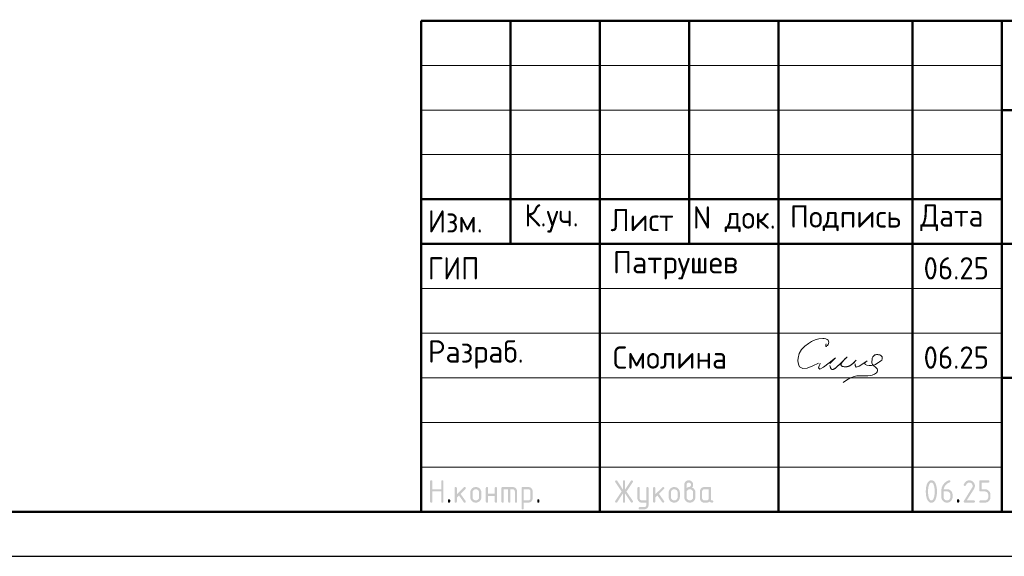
# Model space of a CAD drawing. Header units: millimetres. Extents: x 0 to 67289, y 0 to 35640.
# Tile 5 of 11: x 22204 to 35435, y 0 to 7215. Entities that reach past the tile are written whole.
import ezdxf

# ---------------------------------------------------------------- set-up
doc = ezdxf.new("R2010")
doc.units = ezdxf.units.MM
doc.layers.add('Standard', color=7, linetype='Continuous', lineweight=25)
doc.styles.add('ISOCPEUR', font='txt')

msp = doc.modelspace()

# ---------------------------------------------------------------- hatches: boundary and pattern name
at = {"layer": 'Standard', "linetype": 'Continuous', "lineweight": 25, "transparency": 33554687}
for points in [[(27719, 737), (27719, 1007), (27719, 1008), (27719, 1010), (27719, 1012), (27720, 1013), (27720, 1015), (27721, 1016), (27722, 1017), (27723, 1018), (27724, 1019), (27725, 1019), (27726, 1020), (27727, 1021), (27729, 1021), (27730, 1021), (27732, 1022), (27734, 1022), (27736, 1022), (27737, 1021), (27739, 1021), (27741, 1021), (27742, 1020), (27743, 1019), (27744, 1019), (27745, 1018), (27746, 1017), (27747, 1016), (27748, 1015), (27748, 1013), (27748, 1012), (27749, 1010), (27749, 1008), (27749, 1007), (27749, 902), (27869, 902), (27869, 1007), (27869, 1008), (27869, 1010), (27869, 1012), (27870, 1013), (27870, 1015), (27871, 1016), (27871, 1017), (27872, 1018), (27873, 1019), (27874, 1019), (27876, 1020), (27877, 1021), (27878, 1021), (27880, 1021), (27882, 1022), (27884, 1022), (27886, 1022), (27887, 1021), (27889, 1021), (27890, 1021), (27892, 1020), (27893, 1019), (27894, 1019), (27895, 1018), (27896, 1017), (27897, 1016), (27897, 1015), (27898, 1013), (27898, 1012), (27898, 1010), (27899, 1008), (27899, 1007), (27899, 737), (27899, 735), (27898, 733), (27898, 731), (27898, 730), (27897, 729), (27897, 727), (27896, 726), (27895, 725), (27894, 724), (27893, 724), (27892, 723), (27890, 722), (27889, 722), (27887, 722), (27886, 722), (27884, 722), (27882, 722), (27880, 722), (27878, 722), (27877, 722), (27876, 723), (27874, 724), (27873, 724), (27872, 725), (27871, 726), (27871, 727), (27870, 729), (27870, 730), (27869, 731), (27869, 733), (27869, 735), (27869, 737), (27869, 872), (27749, 872), (27749, 737), (27749, 735), (27749, 733), (27748, 731), (27748, 730), (27748, 729), (27747, 727), (27746, 726), (27745, 725), (27744, 724), (27743, 724), (27742, 723), (27741, 722), (27739, 722), (27737, 722), (27736, 722), (27734, 722), (27732, 722), (27730, 722), (27729, 722), (27727, 722), (27726, 723), (27725, 724), (27724, 724), (27723, 725), (27722, 726), (27721, 727), (27720, 729), (27720, 730), (27719, 731), (27719, 733), (27719, 735)], [(28079, 833), (28173, 927), (28174, 928), (28175, 929), (28177, 930), (28178, 930), (28179, 931), (28181, 931), (28182, 931), (28184, 931), (28186, 931), (28187, 931), (28189, 931), (28190, 930), (28192, 930), (28193, 929), (28194, 929), (28195, 928), (28196, 927), (28197, 926), (28197, 924), (28198, 923), (28198, 922), (28198, 920), (28199, 918), (28199, 916), (28199, 915), (28198, 914), (28198, 912), (28198, 911), (28197, 910), (28196, 908), (28195, 907), (28194, 906), (28128, 840), (28196, 745), (28197, 743), (28198, 741), (28199, 739), (28199, 736), (28199, 734), (28198, 733), (28198, 731), (28198, 730), (28197, 728), (28197, 727), (28196, 726), (28195, 725), (28194, 724), (28193, 724), (28192, 723), (28190, 722), (28189, 722), (28187, 722), (28186, 722), (28184, 722), (28182, 722), (28180, 722), (28178, 722), (28177, 723), (28175, 724), (28174, 725), (28172, 726), (28171, 728), (28107, 819), (28079, 791), (28079, 737), (28079, 735), (28078, 733), (28078, 731), (28078, 730), (28077, 729), (28077, 727), (28076, 726), (28075, 725), (28074, 724), (28073, 724), (28072, 723), (28070, 722), (28069, 722), (28067, 722), (28066, 722), (28064, 722), (28062, 722), (28060, 722), (28059, 722), (28057, 722), (28056, 723), (28055, 724), (28053, 724), (28052, 725), (28051, 726), (28051, 727), (28050, 729), (28050, 730), (28049, 731), (28049, 733), (28049, 735), (28049, 737), (28049, 916), (28049, 918), (28049, 920), (28049, 922), (28050, 923), (28050, 924), (28051, 926), (28051, 927), (28052, 928), (28053, 929), (28055, 929), (28056, 930), (28057, 930), (28059, 931), (28060, 931), (28062, 931), (28064, 931), (28066, 931), (28067, 931), (28069, 931), (28070, 930), (28072, 930), (28073, 929), (28074, 929), (28075, 928), (28076, 927), (28077, 926), (28077, 924), (28078, 923), (28078, 922), (28078, 920), (28079, 918), (28079, 916)], [(28498, 811), (28498, 737), (28498, 735), (28498, 733), (28498, 731), (28497, 730), (28497, 729), (28496, 727), (28496, 726), (28495, 725), (28494, 724), (28493, 724), (28491, 723), (28490, 722), (28489, 722), (28487, 722), (28485, 722), (28483, 722), (28481, 722), (28480, 722), (28478, 722), (28477, 722), (28475, 723), (28474, 724), (28473, 724), (28472, 725), (28471, 726), (28470, 727), (28470, 729), (28469, 730), (28469, 731), (28469, 733), (28468, 735), (28468, 737), (28468, 916), (28468, 918), (28469, 920), (28469, 922), (28469, 923), (28470, 924), (28470, 926), (28471, 927), (28472, 928), (28473, 929), (28474, 929), (28475, 930), (28477, 930), (28478, 931), (28480, 931), (28481, 931), (28483, 931), (28485, 931), (28487, 931), (28489, 931), (28490, 930), (28491, 930), (28493, 929), (28494, 929), (28495, 928), (28496, 927), (28496, 926), (28497, 924), (28497, 923), (28498, 922), (28498, 920), (28498, 918), (28498, 916), (28498, 841), (28588, 841), (28588, 916), (28588, 918), (28588, 920), (28588, 922), (28589, 923), (28589, 924), (28590, 926), (28591, 927), (28592, 928), (28593, 929), (28594, 929), (28595, 930), (28596, 930), (28598, 931), (28600, 931), (28601, 931), (28603, 931), (28605, 931), (28607, 931), (28608, 931), (28610, 930), (28611, 930), (28612, 929), (28613, 929), (28614, 928), (28615, 927), (28616, 926), (28617, 924), (28617, 923), (28618, 922), (28618, 920), (28618, 918), (28618, 916), (28618, 737), (28618, 735), (28618, 733), (28618, 731), (28617, 730), (28617, 729), (28616, 727), (28615, 726), (28614, 725), (28613, 724), (28612, 724), (28611, 723), (28610, 722), (28608, 722), (28607, 722), (28605, 722), (28603, 722), (28601, 722), (28600, 722), (28598, 722), (28596, 722), (28595, 723), (28594, 724), (28593, 724), (28592, 725), (28591, 726), (28590, 727), (28589, 729), (28589, 730), (28588, 731), (28588, 733), (28588, 735), (28588, 737), (28588, 811)], [(28693, 931), (28828, 931), (28831, 931), (28834, 931), (28837, 931), (28840, 930), (28843, 930), (28846, 929), (28849, 928), (28851, 927), (28854, 926), (28856, 925), (28859, 923), (28861, 922), (28864, 920), (28866, 918), (28868, 916), (28871, 914), (28873, 912), (28875, 909), (28877, 907), (28878, 905), (28880, 902), (28881, 900), (28883, 897), (28884, 895), (28885, 892), (28886, 889), (28886, 886), (28887, 883), (28887, 881), (28888, 878), (28888, 875), (28888, 871), (28888, 737), (28888, 735), (28888, 733), (28888, 731), (28887, 730), (28887, 729), (28886, 727), (28885, 726), (28884, 725), (28883, 724), (28882, 724), (28881, 723), (28880, 722), (28878, 722), (28877, 722), (28875, 722), (28873, 722), (28871, 722), (28869, 722), (28868, 722), (28866, 722), (28865, 723), (28864, 724), (28863, 724), (28862, 725), (28861, 726), (28860, 727), (28859, 729), (28859, 730), (28858, 731), (28858, 733), (28858, 735), (28858, 737), (28858, 871), (28858, 875), (28857, 877), (28857, 880), (28856, 883), (28855, 886), (28853, 888), (28851, 891), (28849, 893), (28847, 895), (28845, 896), (28842, 898), (28840, 899), (28837, 900), (28834, 901), (28831, 901), (28828, 901), (28798, 901), (28798, 737), (28798, 735), (28798, 733), (28798, 731), (28797, 730), (28797, 729), (28796, 727), (28795, 726), (28794, 725), (28793, 724), (28792, 724), (28791, 723), (28790, 722), (28788, 722), (28787, 722), (28785, 722), (28783, 722), (28781, 722), (28780, 722), (28778, 722), (28777, 722), (28775, 723), (28774, 724), (28773, 724), (28772, 725), (28771, 726), (28770, 727), (28769, 729), (28769, 730), (28769, 731), (28768, 733), (28768, 735), (28768, 737), (28768, 901), (28708, 901), (28708, 737), (28708, 735), (28708, 733), (28708, 731), (28707, 730), (28707, 729), (28706, 727), (28705, 726), (28704, 725), (28704, 724), (28702, 724), (28701, 723), (28700, 722), (28698, 722), (28697, 722), (28695, 722), (28693, 722), (28691, 722), (28690, 722), (28688, 722), (28687, 722), (28685, 723), (28684, 724), (28683, 724), (28682, 725), (28681, 726), (28680, 727), (28680, 729), (28679, 730), (28679, 731), (28678, 733), (28678, 735), (28678, 737), (28678, 916), (28678, 918), (28678, 920), (28679, 922), (28679, 923), (28680, 924), (28680, 926), (28681, 927), (28682, 928), (28683, 929), (28684, 929), (28685, 930), (28687, 930), (28688, 931), (28690, 931), (28691, 931)], [(30310, 844), (30233, 728), (30232, 726), (30230, 725), (30229, 724), (30227, 723), (30226, 722), (30224, 722), (30222, 722), (30220, 722), (30218, 722), (30217, 722), (30215, 722), (30214, 723), (30212, 723), (30211, 724), (30210, 724), (30209, 725), (30208, 726), (30207, 728), (30207, 729), (30206, 730), (30206, 732), (30206, 734), (30205, 735), (30205, 737), (30205, 739), (30206, 741), (30207, 743), (30208, 745), (30292, 871), (30208, 998), (30207, 1000), (30206, 1002), (30205, 1004), (30205, 1006), (30205, 1008), (30206, 1010), (30206, 1011), (30206, 1013), (30207, 1014), (30207, 1015), (30208, 1017), (30209, 1018), (30210, 1019), (30211, 1019), (30212, 1020), (30214, 1021), (30215, 1021), (30217, 1021), (30218, 1022), (30220, 1022), (30222, 1022), (30224, 1021), (30226, 1021), (30227, 1020), (30229, 1019), (30230, 1018), (30232, 1016), (30233, 1015), (30310, 899), (30310, 1007), (30310, 1008), (30310, 1010), (30311, 1012), (30311, 1013), (30312, 1015), (30312, 1016), (30313, 1017), (30314, 1018), (30315, 1019), (30316, 1019), (30317, 1020), (30319, 1021), (30320, 1021), (30322, 1021), (30323, 1022), (30325, 1022), (30327, 1022), (30329, 1021), (30330, 1021), (30332, 1021), (30333, 1020), (30334, 1019), (30336, 1019), (30337, 1018), (30337, 1017), (30338, 1016), (30339, 1015), (30339, 1013), (30340, 1012), (30340, 1010), (30340, 1008), (30340, 1007), (30340, 899), (30418, 1015), (30419, 1016), (30420, 1018), (30422, 1019), (30423, 1020), (30425, 1021), (30427, 1021), (30428, 1022), (30430, 1022), (30432, 1022), (30433, 1021), (30435, 1021), (30436, 1020), (30437, 1020), (30439, 1019), (30440, 1018), (30441, 1017), (30442, 1016), (30443, 1015), (30444, 1013), (30444, 1012), (30445, 1011), (30445, 1009), (30445, 1008), (30445, 1006), (30445, 1004), (30445, 1002), (30444, 1000), (30443, 998), (30358, 871), (30443, 745), (30444, 743), (30445, 741), (30445, 739), (30445, 737), (30445, 735), (30445, 734), (30445, 732), (30444, 731), (30444, 730), (30443, 728), (30442, 727), (30441, 726), (30440, 725), (30439, 724), (30438, 723), (30436, 723), (30435, 722), (30434, 722), (30432, 722), (30431, 722), (30429, 722), (30427, 722), (30425, 722), (30423, 723), (30422, 724), (30420, 725), (30419, 726), (30418, 728), (30340, 844), (30340, 737), (30340, 735), (30340, 733), (30340, 731), (30339, 730), (30339, 729), (30338, 727), (30337, 726), (30337, 725), (30336, 724), (30334, 724), (30333, 723), (30332, 722), (30330, 722), (30329, 722), (30327, 722), (30325, 722), (30323, 722), (30322, 722), (30320, 722), (30319, 722), (30317, 723), (30316, 724), (30315, 724), (30314, 725), (30313, 726), (30312, 727), (30312, 729), (30311, 730), (30311, 731), (30310, 733), (30310, 735), (30310, 737)], [(30625, 691), (30625, 722), (30565, 722), (30562, 722), (30559, 722), (30556, 722), (30553, 723), (30550, 723), (30547, 724), (30545, 725), (30542, 726), (30539, 727), (30537, 728), (30534, 730), (30532, 731), (30529, 733), (30527, 735), (30525, 737), (30523, 739), (30521, 741), (30519, 744), (30517, 746), (30515, 748), (30513, 751), (30512, 753), (30511, 756), (30510, 758), (30509, 761), (30508, 764), (30507, 767), (30506, 769), (30506, 772), (30506, 775), (30505, 778), (30505, 781), (30505, 916), (30505, 918), (30506, 920), (30506, 922), (30506, 923), (30507, 924), (30507, 926), (30508, 927), (30509, 928), (30510, 929), (30511, 929), (30512, 930), (30514, 930), (30515, 931), (30517, 931), (30518, 931), (30520, 931), (30522, 931), (30524, 931), (30526, 931), (30527, 930), (30528, 930), (30530, 929), (30531, 929), (30532, 928), (30533, 927), (30533, 926), (30534, 924), (30534, 923), (30535, 922), (30535, 920), (30535, 918), (30535, 916), (30535, 782), (30535, 779), (30536, 776), (30536, 773), (30538, 770), (30539, 768), (30540, 765), (30542, 763), (30544, 760), (30546, 758), (30549, 757), (30551, 755), (30554, 754), (30557, 753), (30559, 752), (30562, 752), (30565, 752), (30625, 752), (30625, 916), (30625, 918), (30625, 920), (30625, 922), (30626, 923), (30626, 924), (30627, 926), (30628, 927), (30629, 928), (30630, 929), (30631, 929), (30632, 930), (30633, 930), (30635, 931), (30636, 931), (30638, 931), (30640, 931), (30642, 931), (30644, 931), (30645, 931), (30647, 930), (30648, 930), (30649, 929), (30650, 929), (30651, 928), (30652, 927), (30653, 926), (30654, 924), (30654, 923), (30655, 922), (30655, 920), (30655, 918), (30655, 916), (30655, 692), (30655, 688), (30655, 685), (30655, 682), (30654, 680), (30653, 677), (30653, 674), (30652, 671), (30651, 669), (30650, 666), (30648, 663), (30647, 661), (30645, 658), (30644, 656), (30642, 654), (30640, 651), (30638, 649), (30636, 647), (30634, 645), (30631, 643), (30629, 641), (30627, 640), (30624, 638), (30621, 637), (30619, 636), (30616, 635), (30613, 634), (30611, 633), (30608, 633), (30605, 632), (30602, 632), (30599, 632), (30596, 632), (30535, 632), (30534, 632), (30532, 632), (30530, 632), (30529, 633), (30527, 633), (30526, 634), (30525, 634), (30524, 635), (30523, 636), (30522, 638), (30522, 639), (30521, 640), (30521, 642), (30521, 643), (30520, 645), (30520, 647), (30520, 648), (30521, 650), (30521, 651), (30522, 652), (30522, 654), (30523, 655), (30524, 656), (30525, 657), (30526, 658), (30527, 659), (30529, 660), (30530, 661), (30531, 661), (30533, 661), (30534, 662), (30535, 662), (30595, 662), (30598, 662), (30601, 662), (30604, 663), (30607, 664), (30609, 665), (30612, 666), (30614, 668), (30616, 670), (30619, 672), (30620, 675), (30622, 677), (30623, 680), (30624, 682), (30624, 685), (30625, 688)], [(30745, 833), (30840, 927), (30841, 928), (30842, 929), (30843, 930), (30844, 930), (30846, 931), (30847, 931), (30849, 931), (30850, 931), (30852, 931), (30854, 931), (30855, 931), (30857, 930), (30858, 930), (30859, 929), (30860, 929), (30861, 928), (30862, 927), (30863, 926), (30864, 924), (30864, 923), (30865, 922), (30865, 920), (30865, 918), (30865, 916), (30865, 915), (30865, 914), (30865, 912), (30864, 911), (30863, 910), (30863, 908), (30862, 907), (30861, 906), (30795, 840), (30862, 745), (30864, 743), (30864, 741), (30865, 739), (30865, 736), (30865, 734), (30865, 733), (30865, 731), (30864, 730), (30864, 728), (30863, 727), (30862, 726), (30861, 725), (30860, 724), (30859, 724), (30858, 723), (30857, 722), (30855, 722), (30854, 722), (30852, 722), (30850, 722), (30848, 722), (30846, 722), (30845, 722), (30843, 723), (30842, 724), (30840, 725), (30839, 726), (30838, 728), (30773, 819), (30745, 791), (30745, 737), (30745, 735), (30745, 733), (30745, 731), (30744, 730), (30744, 729), (30743, 727), (30742, 726), (30741, 725), (30741, 724), (30739, 724), (30738, 723), (30737, 722), (30735, 722), (30734, 722), (30732, 722), (30730, 722), (30728, 722), (30727, 722), (30725, 722), (30724, 722), (30722, 723), (30721, 724), (30720, 724), (30719, 725), (30718, 726), (30717, 727), (30717, 729), (30716, 730), (30716, 731), (30715, 733), (30715, 735), (30715, 737), (30715, 916), (30715, 918), (30715, 920), (30716, 922), (30716, 923), (30717, 924), (30717, 926), (30718, 927), (30719, 928), (30720, 929), (30721, 929), (30722, 930), (30724, 930), (30725, 931), (30727, 931), (30728, 931), (30730, 931), (30732, 931), (30734, 931), (30735, 931), (30737, 930), (30738, 930), (30739, 929), (30741, 929), (30741, 928), (30742, 927), (30743, 926), (30744, 924), (30744, 923), (30745, 922), (30745, 920), (30745, 918), (30745, 916)], [(34965, 1022), (34968, 1022), (34972, 1021), (34976, 1021), (34980, 1020), (34983, 1019), (34987, 1018), (34990, 1017), (34993, 1016), (34997, 1015), (35000, 1013), (35003, 1011), (35006, 1009), (35009, 1007), (35012, 1005), (35015, 1002), (35018, 1000), (35020, 997), (35023, 994), (35025, 991), (35027, 988), (35029, 985), (35031, 982), (35033, 979), (35034, 975), (35035, 972), (35036, 969), (35038, 965), (35038, 962), (35039, 958), (35039, 954), (35040, 950), (35040, 947), (35040, 941), (35039, 936), (35038, 930), (35036, 925), (35034, 920), (35032, 914), (35029, 909), (35026, 903), (34931, 752), (35025, 752), (35026, 752), (35028, 751), (35030, 751), (35031, 751), (35033, 750), (35034, 749), (35035, 749), (35036, 748), (35037, 747), (35037, 746), (35038, 745), (35039, 743), (35039, 742), (35039, 740), (35040, 738), (35040, 737), (35040, 735), (35039, 733), (35039, 731), (35039, 730), (35038, 729), (35037, 727), (35037, 726), (35036, 725), (35035, 724), (35034, 724), (35033, 723), (35031, 722), (35030, 722), (35028, 722), (35026, 722), (35025, 722), (34905, 722), (34903, 722), (34901, 722), (34899, 722), (34898, 722), (34897, 723), (34895, 724), (34894, 724), (34893, 725), (34892, 726), (34892, 727), (34891, 729), (34891, 730), (34890, 731), (34890, 733), (34890, 735), (34890, 737), (34890, 739), (34890, 741), (34891, 743), (34892, 745), (35002, 922), (35004, 925), (35005, 928), (35007, 931), (35008, 934), (35009, 937), (35009, 940), (35010, 943), (35010, 946), (35010, 951), (35009, 955), (35008, 960), (35006, 964), (35005, 968), (35002, 971), (35000, 975), (34996, 978), (34993, 982), (34989, 984), (34986, 987), (34982, 988), (34978, 990), (34974, 991), (34969, 991), (34965, 991), (34961, 991), (34958, 991), (34955, 990), (34952, 989), (34949, 988), (34946, 986), (34943, 984), (34940, 982), (34937, 980), (34934, 977), (34931, 974), (34929, 970), (34926, 967), (34923, 963), (34920, 958), (34918, 954), (34917, 952), (34915, 951), (34914, 949), (34912, 948), (34911, 947), (34909, 947), (34907, 947), (34905, 947), (34903, 947), (34901, 947), (34899, 947), (34898, 947), (34897, 948), (34895, 949), (34894, 949), (34893, 950), (34892, 951), (34892, 952), (34891, 954), (34891, 955), (34890, 956), (34890, 958), (34890, 960), (34890, 962), (34890, 963), (34890, 965), (34890, 966), (34891, 968), (34894, 974), (34898, 980), (34902, 986), (34906, 991), (34910, 996), (34914, 1000), (34919, 1005), (34923, 1008), (34928, 1011), (34933, 1014), (34938, 1016), (34943, 1018), (34948, 1020), (34953, 1021), (34959, 1022)], [(35100, 887), (35100, 1007), (35100, 1008), (35100, 1010), (35100, 1012), (35100, 1013), (35101, 1015), (35102, 1016), (35102, 1017), (35103, 1018), (35104, 1019), (35105, 1019), (35107, 1020), (35108, 1021), (35109, 1021), (35111, 1021), (35113, 1022), (35114, 1022), (35219, 1022), (35221, 1022), (35223, 1021), (35224, 1021), (35226, 1021), (35227, 1020), (35228, 1019), (35229, 1019), (35230, 1018), (35231, 1017), (35232, 1016), (35233, 1014), (35233, 1013), (35234, 1012), (35234, 1010), (35234, 1008), (35234, 1007), (35234, 1005), (35234, 1003), (35234, 1001), (35233, 1000), (35233, 999), (35232, 997), (35231, 996), (35230, 995), (35229, 994), (35228, 994), (35227, 993), (35226, 992), (35224, 992), (35223, 992), (35221, 991), (35219, 991), (35130, 991), (35130, 902), (35174, 902), (35178, 902), (35182, 901), (35186, 901), (35189, 900), (35193, 900), (35196, 899), (35200, 897), (35203, 896), (35207, 895), (35210, 893), (35213, 891), (35216, 889), (35219, 887), (35222, 885), (35225, 882), (35227, 880), (35230, 877), (35232, 874), (35235, 871), (35237, 868), (35239, 865), (35241, 862), (35242, 859), (35244, 855), (35245, 852), (35246, 849), (35247, 845), (35248, 841), (35249, 838), (35249, 834), (35249, 830), (35249, 827), (35249, 797), (35249, 793), (35249, 789), (35249, 785), (35248, 782), (35247, 778), (35246, 775), (35245, 771), (35244, 768), (35242, 764), (35241, 761), (35239, 758), (35237, 755), (35235, 752), (35232, 749), (35230, 746), (35227, 743), (35224, 741), (35222, 738), (35219, 736), (35216, 734), (35213, 732), (35209, 730), (35206, 728), (35203, 727), (35200, 726), (35196, 725), (35193, 724), (35189, 723), (35186, 722), (35182, 722), (35178, 722), (35174, 722), (35114, 722), (35113, 722), (35111, 722), (35109, 722), (35108, 722), (35107, 723), (35105, 724), (35104, 724), (35103, 725), (35102, 726), (35102, 727), (35101, 729), (35100, 730), (35100, 731), (35100, 733), (35100, 735), (35100, 737), (35100, 738), (35100, 740), (35100, 742), (35100, 743), (35101, 745), (35102, 746), (35102, 747), (35103, 748), (35104, 749), (35105, 749), (35107, 750), (35108, 751), (35109, 751), (35111, 751), (35113, 752), (35114, 752), (35174, 752), (35179, 752), (35183, 752), (35188, 753), (35192, 755), (35196, 756), (35199, 759), (35203, 761), (35206, 765), (35209, 768), (35212, 772), (35214, 775), (35216, 779), (35218, 783), (35218, 788), (35219, 792), (35219, 797), (35219, 827), (35219, 831), (35218, 836), (35218, 840), (35216, 844), (35214, 848), (35212, 851), (35209, 855), (35206, 858), (35203, 862), (35199, 864), (35195, 867), (35192, 868), (35188, 870), (35183, 871), (35179, 872), (35174, 872), (35114, 872), (35113, 872), (35111, 872), (35109, 872), (35108, 872), (35107, 873), (35105, 874), (35104, 874), (35103, 875), (35102, 876), (35102, 877), (35101, 879), (35100, 880), (35100, 881), (35100, 883), (35100, 885)], [(27959, 752), (27959, 753), (27959, 755), (27959, 757), (27960, 758), (27960, 760), (27961, 761), (27962, 762), (27963, 763), (27963, 764), (27965, 765), (27966, 765), (27967, 766), (27969, 766), (27970, 766), (27972, 767), (27974, 767), (27976, 767), (27977, 766), (27979, 766), (27980, 766), (27982, 765), (27983, 765), (27984, 764), (27985, 763), (27986, 762), (27987, 761), (27987, 760), (27988, 758), (27988, 757), (27989, 755), (27989, 753), (27989, 752), (27989, 737), (27989, 735), (27989, 733), (27988, 731), (27988, 730), (27987, 729), (27987, 727), (27986, 726), (27985, 725), (27984, 724), (27983, 724), (27982, 723), (27980, 722), (27979, 722), (27977, 722), (27976, 722), (27974, 722), (27972, 722), (27970, 722), (27969, 722), (27967, 722), (27966, 723), (27965, 724), (27963, 724), (27963, 725), (27962, 726), (27961, 727), (27960, 729), (27960, 730), (27959, 731), (27959, 733), (27959, 735), (27959, 737)], [(29158, 752), (29158, 753), (29158, 755), (29158, 757), (29159, 758), (29159, 760), (29160, 761), (29161, 762), (29162, 763), (29163, 764), (29164, 765), (29165, 765), (29166, 766), (29168, 766), (29169, 766), (29171, 767), (29173, 767), (29175, 767), (29177, 766), (29178, 766), (29180, 766), (29181, 765), (29182, 765), (29183, 764), (29184, 763), (29185, 762), (29186, 761), (29187, 760), (29187, 758), (29188, 757), (29188, 755), (29188, 753), (29188, 752), (29188, 737), (29188, 735), (29188, 733), (29188, 731), (29187, 730), (29187, 729), (29186, 727), (29185, 726), (29184, 725), (29183, 724), (29182, 724), (29181, 723), (29180, 722), (29178, 722), (29177, 722), (29175, 722), (29173, 722), (29171, 722), (29169, 722), (29168, 722), (29166, 722), (29165, 723), (29164, 724), (29163, 724), (29162, 725), (29161, 726), (29160, 727), (29159, 729), (29159, 730), (29158, 731), (29158, 733), (29158, 735), (29158, 737)], [(34800, 752), (34800, 753), (34800, 755), (34800, 757), (34801, 758), (34801, 760), (34802, 761), (34803, 762), (34804, 763), (34804, 764), (34806, 765), (34807, 765), (34808, 766), (34810, 766), (34811, 766), (34813, 767), (34815, 767), (34817, 767), (34818, 766), (34820, 766), (34821, 766), (34823, 765), (34824, 765), (34825, 764), (34826, 763), (34827, 762), (34828, 761), (34828, 760), (34829, 758), (34829, 757), (34830, 755), (34830, 753), (34830, 752), (34830, 737), (34830, 735), (34830, 733), (34829, 731), (34829, 730), (34828, 729), (34828, 727), (34827, 726), (34826, 725), (34825, 724), (34824, 724), (34823, 723), (34821, 722), (34820, 722), (34818, 722), (34817, 722), (34815, 722), (34813, 722), (34811, 722), (34810, 722), (34808, 722), (34807, 723), (34806, 724), (34804, 724), (34804, 725), (34803, 726), (34802, 727), (34801, 729), (34801, 730), (34800, 731), (34800, 733), (34800, 735), (34800, 737)]]:
    msp.add_hatch(color=7, dxfattribs=at).paths.add_polyline_path(points, flags=16)
h = msp.add_hatch(color=7, dxfattribs=at)
h.paths.add_polyline_path([(28259, 796), (28259, 856), (28259, 860), (28259, 864), (28259, 868), (28260, 871), (28261, 875), (28262, 878), (28263, 882), (28264, 885), (28265, 889), (28267, 892), (28269, 895), (28271, 898), (28273, 901), (28275, 904), (28278, 907), (28280, 909), (28283, 912), (28286, 915), (28289, 917), (28292, 919), (28295, 921), (28298, 923), (28301, 925), (28305, 926), (28308, 927), (28311, 928), (28315, 929), (28318, 930), (28322, 931), (28326, 931), (28329, 931), (28333, 931), (28337, 931), (28341, 931), (28345, 931), (28349, 930), (28352, 929), (28356, 928), (28359, 927), (28362, 926), (28366, 925), (28369, 923), (28372, 921), (28375, 919), (28378, 917), (28381, 915), (28384, 912), (28387, 910), (28389, 907), (28392, 904), (28394, 901), (28396, 898), (28398, 895), (28400, 892), (28401, 889), (28403, 886), (28404, 882), (28405, 879), (28406, 875), (28407, 872), (28408, 868), (28408, 864), (28408, 860), (28408, 856), (28408, 796), (28408, 793), (28408, 789), (28408, 785), (28407, 781), (28406, 778), (28405, 774), (28404, 771), (28403, 768), (28401, 764), (28400, 761), (28398, 758), (28396, 755), (28394, 752), (28391, 749), (28389, 746), (28386, 743), (28384, 741), (28381, 738), (28378, 736), (28375, 734), (28372, 732), (28369, 730), (28365, 728), (28362, 727), (28359, 726), (28355, 725), (28352, 724), (28348, 723), (28345, 722), (28341, 722), (28337, 722), (28333, 722), (28329, 722), (28326, 722), (28322, 722), (28318, 723), (28315, 724), (28311, 725), (28308, 726), (28305, 727), (28301, 728), (28298, 730), (28295, 732), (28292, 734), (28289, 736), (28286, 738), (28283, 741), (28280, 743), (28278, 746), (28275, 749), (28273, 752), (28271, 755), (28269, 758), (28267, 761), (28265, 764), (28264, 768), (28263, 771), (28262, 774), (28261, 778), (28260, 781), (28259, 785), (28259, 789), (28259, 793)], flags=16)
h.paths.add_polyline_path([(28378, 797), (28378, 857), (28378, 861), (28377, 866), (28377, 870), (28375, 874), (28373, 878), (28371, 881), (28368, 885), (28365, 888), (28362, 892), (28358, 894), (28355, 897), (28351, 898), (28347, 900), (28342, 901), (28338, 902), (28333, 902), (28329, 902), (28324, 901), (28320, 900), (28316, 898), (28312, 897), (28309, 894), (28305, 892), (28302, 888), (28298, 885), (28296, 881), (28293, 878), (28292, 874), (28290, 870), (28289, 866), (28289, 861), (28289, 857), (28289, 797), (28289, 792), (28289, 788), (28290, 783), (28292, 779), (28293, 775), (28296, 772), (28298, 768), (28302, 765), (28305, 761), (28308, 759), (28312, 756), (28316, 755), (28320, 753), (28324, 752), (28329, 752), (28333, 752), (28338, 752), (28342, 752), (28347, 753), (28351, 755), (28355, 757), (28358, 759), (28362, 761), (28365, 765), (28368, 768), (28371, 772), (28373, 775), (28375, 779), (28377, 783), (28377, 788), (28378, 792)])
h = msp.add_hatch(color=7, dxfattribs=at)
h.paths.add_polyline_path([(28948, 916), (28948, 918), (28948, 920), (28949, 922), (28949, 923), (28950, 924), (28950, 926), (28951, 927), (28952, 928), (28953, 929), (28954, 929), (28955, 930), (28957, 930), (28958, 931), (28960, 931), (28961, 931), (28963, 931), (29038, 931), (29041, 931), (29044, 931), (29047, 931), (29050, 930), (29053, 930), (29056, 929), (29059, 928), (29061, 927), (29064, 926), (29066, 925), (29069, 923), (29071, 922), (29074, 920), (29076, 918), (29078, 916), (29080, 914), (29083, 912), (29085, 910), (29086, 907), (29088, 905), (29090, 902), (29091, 900), (29092, 897), (29094, 895), (29095, 892), (29095, 889), (29096, 886), (29097, 884), (29097, 881), (29098, 878), (29098, 875), (29098, 871), (29098, 781), (29098, 778), (29098, 775), (29097, 772), (29097, 769), (29096, 767), (29095, 764), (29095, 761), (29094, 758), (29092, 756), (29091, 753), (29090, 751), (29088, 748), (29086, 746), (29085, 744), (29083, 741), (29081, 739), (29078, 737), (29076, 735), (29074, 733), (29071, 731), (29069, 730), (29066, 728), (29064, 727), (29061, 726), (29059, 725), (29056, 724), (29053, 723), (29050, 723), (29047, 722), (29044, 722), (29041, 722), (29038, 722), (28978, 722), (28978, 647), (28978, 645), (28978, 643), (28978, 641), (28977, 640), (28977, 639), (28976, 638), (28975, 636), (28974, 635), (28973, 634), (28972, 634), (28971, 633), (28970, 633), (28968, 632), (28967, 632), (28965, 632), (28963, 632), (28961, 632), (28960, 632), (28958, 632), (28957, 633), (28955, 633), (28954, 634), (28953, 634), (28952, 635), (28951, 636), (28950, 638), (28950, 639), (28949, 640), (28949, 641), (28948, 643), (28948, 645), (28948, 647)], flags=16)
h.paths.add_polyline_path([(28978, 901), (28978, 752), (29038, 752), (29041, 752), (29044, 752), (29047, 753), (29049, 754), (29052, 755), (29054, 757), (29057, 758), (29059, 760), (29061, 763), (29063, 765), (29065, 767), (29066, 770), (29067, 773), (29067, 776), (29068, 778), (29068, 782), (29068, 871), (29068, 875), (29067, 877), (29067, 880), (29066, 883), (29065, 886), (29063, 888), (29061, 891), (29059, 893), (29057, 895), (29055, 896), (29052, 898), (29050, 899), (29047, 900), (29044, 901), (29041, 901), (29038, 901)])
h = msp.add_hatch(color=7, dxfattribs=at)
h.paths.add_polyline_path([(30925, 796), (30925, 856), (30925, 860), (30925, 864), (30926, 868), (30926, 871), (30927, 875), (30928, 878), (30929, 882), (30930, 885), (30932, 889), (30934, 892), (30935, 895), (30937, 898), (30939, 901), (30942, 904), (30944, 907), (30947, 909), (30950, 912), (30952, 915), (30955, 917), (30958, 919), (30961, 921), (30965, 923), (30968, 925), (30971, 926), (30974, 927), (30978, 928), (30981, 929), (30985, 930), (30988, 931), (30992, 931), (30996, 931), (31000, 931), (31004, 931), (31008, 931), (31011, 931), (31015, 930), (31019, 929), (31022, 928), (31026, 927), (31029, 926), (31032, 925), (31035, 923), (31039, 921), (31042, 919), (31045, 917), (31047, 915), (31050, 912), (31053, 910), (31056, 907), (31058, 904), (31060, 901), (31063, 898), (31065, 895), (31066, 892), (31068, 889), (31069, 886), (31071, 882), (31072, 879), (31073, 875), (31073, 872), (31074, 868), (31074, 864), (31075, 860), (31075, 856), (31075, 796), (31075, 793), (31074, 789), (31074, 785), (31073, 781), (31073, 778), (31072, 774), (31071, 771), (31069, 768), (31068, 764), (31066, 761), (31064, 758), (31062, 755), (31060, 752), (31058, 749), (31056, 746), (31053, 743), (31050, 741), (31047, 738), (31044, 736), (31041, 734), (31038, 732), (31035, 730), (31032, 728), (31029, 727), (31025, 726), (31022, 725), (31018, 724), (31015, 723), (31011, 722), (31007, 722), (31004, 722), (31000, 722), (30996, 722), (30992, 722), (30988, 722), (30985, 723), (30981, 724), (30978, 725), (30974, 726), (30971, 727), (30968, 728), (30965, 730), (30961, 732), (30958, 734), (30955, 736), (30952, 738), (30950, 741), (30947, 743), (30944, 746), (30942, 749), (30939, 752), (30937, 755), (30935, 758), (30934, 761), (30932, 764), (30930, 768), (30929, 771), (30928, 774), (30927, 778), (30926, 781), (30926, 785), (30925, 789), (30925, 793)], flags=16)
h.paths.add_polyline_path([(31045, 797), (31045, 857), (31045, 861), (31044, 866), (31043, 870), (31041, 874), (31040, 878), (31037, 881), (31035, 885), (31032, 888), (31028, 892), (31025, 894), (31021, 897), (31017, 898), (31013, 900), (31009, 901), (31004, 902), (31000, 902), (30995, 902), (30991, 901), (30987, 900), (30983, 898), (30979, 897), (30975, 894), (30971, 892), (30968, 888), (30965, 885), (30962, 881), (30960, 878), (30958, 874), (30957, 870), (30956, 866), (30955, 861), (30955, 857), (30955, 797), (30955, 792), (30956, 788), (30957, 783), (30958, 779), (30960, 775), (30962, 772), (30965, 768), (30968, 765), (30971, 761), (30975, 759), (30979, 756), (30983, 755), (30986, 753), (30991, 752), (30995, 752), (31000, 752), (31004, 752), (31009, 752), (31013, 753), (31017, 755), (31021, 757), (31025, 759), (31028, 761), (31032, 765), (31035, 768), (31037, 772), (31040, 775), (31041, 779), (31043, 783), (31044, 788), (31045, 792)])
h = msp.add_hatch(color=7, dxfattribs=at)
h.paths.add_polyline_path([(31165, 916), (31170, 920), (31174, 923), (31179, 926), (31183, 928), (31188, 930), (31192, 931), (31196, 931), (31200, 931), (31202, 931), (31204, 932), (31207, 933), (31209, 934), (31211, 935), (31213, 937), (31215, 939), (31217, 942), (31219, 944), (31221, 947), (31222, 949), (31223, 952), (31224, 954), (31224, 957), (31225, 959), (31225, 961), (31225, 965), (31224, 968), (31224, 970), (31223, 973), (31222, 976), (31220, 978), (31218, 981), (31216, 983), (31214, 985), (31212, 987), (31209, 988), (31207, 989), (31204, 990), (31201, 991), (31198, 991), (31195, 991), (31192, 991), (31189, 991), (31186, 990), (31183, 989), (31181, 988), (31178, 987), (31176, 985), (31174, 983), (31171, 981), (31170, 978), (31168, 976), (31167, 973), (31166, 970), (31165, 967), (31165, 965), (31165, 961)])
h.paths.add_polyline_path([(31240, 925), (31245, 923), (31249, 920), (31254, 918), (31258, 914), (31262, 911), (31266, 907), (31269, 903), (31272, 898), (31275, 893), (31278, 888), (31280, 883), (31282, 878), (31283, 873), (31284, 868), (31285, 862), (31285, 857), (31285, 797), (31285, 793), (31284, 789), (31284, 785), (31283, 781), (31282, 778), (31281, 774), (31280, 771), (31279, 768), (31278, 764), (31276, 761), (31274, 758), (31272, 755), (31270, 752), (31268, 749), (31265, 746), (31263, 743), (31260, 741), (31257, 738), (31254, 736), (31251, 734), (31248, 732), (31245, 730), (31242, 728), (31238, 727), (31235, 726), (31232, 725), (31228, 724), (31225, 723), (31221, 722), (31217, 722), (31214, 722), (31210, 722), (31206, 722), (31202, 722), (31198, 722), (31195, 723), (31191, 724), (31188, 725), (31184, 726), (31181, 727), (31177, 728), (31174, 730), (31171, 732), (31168, 734), (31165, 736), (31162, 738), (31159, 741), (31157, 743), (31154, 746), (31151, 749), (31149, 752), (31147, 755), (31145, 758), (31143, 761), (31142, 764), (31140, 768), (31139, 771), (31138, 774), (31137, 778), (31136, 782), (31136, 785), (31135, 789), (31135, 793), (31135, 797), (31135, 962), (31135, 965), (31135, 968), (31135, 971), (31136, 974), (31136, 977), (31137, 979), (31138, 982), (31139, 985), (31140, 987), (31142, 990), (31143, 993), (31145, 995), (31146, 997), (31148, 1000), (31150, 1002), (31152, 1004), (31154, 1006), (31157, 1008), (31159, 1010), (31161, 1012), (31164, 1013), (31166, 1015), (31169, 1016), (31172, 1017), (31174, 1018), (31177, 1019), (31180, 1020), (31183, 1020), (31186, 1021), (31189, 1021), (31192, 1022), (31195, 1022), (31198, 1022), (31201, 1021), (31204, 1021), (31207, 1020), (31210, 1020), (31212, 1019), (31215, 1018), (31218, 1017), (31221, 1016), (31223, 1015), (31226, 1013), (31228, 1012), (31230, 1010), (31233, 1008), (31235, 1006), (31237, 1004), (31239, 1002), (31241, 1000), (31243, 997), (31245, 995), (31246, 992), (31248, 990), (31249, 987), (31250, 985), (31251, 982), (31252, 979), (31253, 976), (31253, 974), (31254, 971), (31254, 968), (31254, 965), (31254, 962), (31254, 956), (31254, 951), (31253, 946), (31251, 941), (31249, 937), (31246, 933), (31243, 929)], flags=16)
h.paths.add_polyline_path([(31254, 797), (31254, 857), (31254, 861), (31254, 866), (31253, 870), (31251, 874), (31250, 878), (31247, 881), (31245, 885), (31241, 888), (31238, 892), (31235, 894), (31231, 897), (31227, 898), (31223, 900), (31219, 901), (31214, 902), (31210, 902), (31205, 902), (31201, 901), (31196, 900), (31192, 898), (31188, 897), (31185, 894), (31181, 892), (31178, 888), (31175, 885), (31172, 881), (31170, 878), (31168, 874), (31167, 870), (31166, 866), (31165, 861), (31165, 857), (31165, 797), (31165, 792), (31166, 788), (31167, 783), (31168, 779), (31170, 775), (31172, 772), (31175, 768), (31178, 765), (31181, 761), (31185, 759), (31188, 756), (31192, 755), (31196, 753), (31201, 752), (31205, 752), (31210, 752), (31214, 752), (31219, 752), (31223, 753), (31227, 755), (31231, 757), (31235, 759), (31238, 761), (31241, 765), (31245, 768), (31247, 772), (31250, 775), (31251, 779), (31253, 783), (31254, 788), (31254, 792)])
h = msp.add_hatch(color=7, dxfattribs=at)
h.paths.add_polyline_path([(31464, 901), (31405, 901), (31401, 901), (31399, 901), (31396, 900), (31393, 899), (31390, 898), (31388, 896), (31386, 895), (31383, 893), (31381, 890), (31380, 888), (31378, 886), (31377, 883), (31376, 880), (31375, 877), (31375, 874), (31375, 871), (31375, 782), (31375, 778), (31375, 776), (31376, 773), (31377, 770), (31378, 768), (31380, 765), (31381, 763), (31384, 760), (31386, 758), (31388, 757), (31391, 755), (31393, 754), (31396, 753), (31399, 752), (31402, 752), (31405, 752), (31434, 752), (31438, 752), (31440, 752), (31443, 753), (31446, 754), (31449, 755), (31451, 757), (31453, 758), (31456, 760), (31458, 763), (31459, 765), (31461, 767), (31462, 770), (31463, 773), (31464, 776), (31464, 778), (31464, 782)])
h.paths.add_polyline_path([(31524, 737), (31524, 735), (31524, 733), (31524, 731), (31523, 730), (31523, 729), (31522, 727), (31522, 726), (31521, 725), (31520, 724), (31519, 724), (31517, 723), (31516, 722), (31515, 722), (31513, 722), (31511, 722), (31509, 722), (31504, 722), (31499, 723), (31495, 724), (31490, 726), (31486, 728), (31482, 730), (31478, 733), (31475, 737), (31471, 733), (31466, 730), (31462, 728), (31457, 726), (31452, 724), (31446, 723), (31441, 722), (31434, 722), (31405, 722), (31401, 722), (31398, 722), (31395, 722), (31392, 723), (31390, 723), (31387, 724), (31384, 725), (31381, 726), (31379, 727), (31376, 728), (31374, 730), (31371, 731), (31369, 733), (31366, 735), (31364, 737), (31362, 739), (31360, 741), (31358, 743), (31356, 746), (31354, 748), (31353, 751), (31351, 753), (31350, 756), (31349, 758), (31348, 761), (31347, 764), (31346, 766), (31346, 769), (31345, 772), (31345, 775), (31345, 778), (31345, 781), (31345, 871), (31345, 875), (31345, 878), (31345, 881), (31346, 884), (31346, 886), (31347, 889), (31348, 892), (31349, 895), (31350, 897), (31351, 900), (31353, 902), (31354, 905), (31356, 907), (31358, 910), (31360, 912), (31362, 914), (31364, 916), (31366, 918), (31369, 920), (31371, 922), (31374, 923), (31376, 925), (31379, 926), (31381, 927), (31384, 928), (31387, 929), (31390, 930), (31392, 930), (31395, 931), (31398, 931), (31401, 931), (31405, 931), (31479, 931), (31481, 931), (31483, 931), (31485, 931), (31486, 930), (31487, 930), (31489, 929), (31490, 929), (31491, 928), (31492, 927), (31492, 926), (31493, 924), (31493, 923), (31494, 922), (31494, 920), (31494, 918), (31494, 916), (31494, 767), (31494, 765), (31495, 763), (31495, 761), (31495, 760), (31496, 759), (31496, 757), (31497, 756), (31498, 755), (31499, 754), (31500, 754), (31501, 753), (31503, 752), (31504, 752), (31506, 752), (31508, 752), (31509, 752), (31511, 752), (31513, 751), (31515, 751), (31516, 751), (31517, 750), (31519, 749), (31520, 749), (31521, 748), (31522, 747), (31522, 746), (31523, 744), (31523, 743), (31524, 742), (31524, 740), (31524, 738)], flags=16)
h = msp.add_hatch(color=7, dxfattribs=at)
h.paths.add_polyline_path([(34500, 872), (34500, 881), (34499, 890), (34499, 899), (34498, 908), (34497, 916), (34495, 925), (34494, 934), (34492, 942), (34490, 948), (34489, 953), (34487, 959), (34485, 964), (34483, 968), (34481, 972), (34479, 976), (34477, 979), (34474, 982), (34472, 984), (34469, 987), (34467, 988), (34464, 990), (34461, 991), (34458, 991), (34455, 991), (34452, 991), (34449, 991), (34446, 990), (34443, 988), (34441, 987), (34438, 984), (34436, 982), (34433, 979), (34431, 976), (34429, 972), (34427, 968), (34425, 963), (34423, 959), (34422, 953), (34420, 948), (34418, 942), (34416, 933), (34415, 925), (34413, 916), (34412, 907), (34411, 898), (34411, 890), (34410, 881), (34410, 872), (34410, 862), (34411, 853), (34411, 844), (34412, 835), (34413, 827), (34415, 818), (34416, 810), (34418, 801), (34420, 795), (34421, 790), (34423, 784), (34425, 780), (34427, 775), (34429, 771), (34431, 767), (34433, 764), (34436, 761), (34438, 759), (34441, 756), (34443, 755), (34446, 753), (34449, 752), (34452, 752), (34455, 752), (34458, 752), (34461, 752), (34464, 753), (34467, 755), (34469, 756), (34472, 759), (34474, 761), (34477, 764), (34479, 767), (34481, 771), (34483, 775), (34485, 780), (34487, 784), (34489, 790), (34490, 795), (34492, 801), (34494, 810), (34495, 818), (34497, 827), (34498, 835), (34499, 844), (34499, 853), (34500, 862)])
h.paths.add_polyline_path([(34530, 872), (34530, 865), (34530, 858), (34529, 852), (34529, 846), (34529, 839), (34528, 833), (34527, 827), (34527, 822), (34526, 816), (34525, 810), (34524, 805), (34522, 799), (34521, 794), (34520, 789), (34518, 784), (34517, 779), (34514, 772), (34512, 765), (34509, 759), (34506, 754), (34502, 748), (34499, 744), (34495, 739), (34492, 736), (34488, 732), (34484, 730), (34479, 727), (34475, 725), (34470, 723), (34465, 722), (34460, 722), (34455, 722), (34450, 722), (34445, 722), (34440, 723), (34435, 725), (34431, 727), (34426, 730), (34422, 732), (34418, 736), (34414, 739), (34411, 744), (34408, 748), (34404, 754), (34401, 759), (34398, 765), (34396, 771), (34393, 779), (34392, 783), (34390, 789), (34389, 794), (34388, 799), (34386, 804), (34385, 810), (34384, 816), (34383, 821), (34383, 827), (34382, 833), (34381, 839), (34381, 846), (34381, 852), (34380, 858), (34380, 865), (34380, 872), (34380, 878), (34380, 885), (34381, 891), (34381, 898), (34381, 904), (34382, 910), (34383, 916), (34383, 922), (34384, 928), (34385, 933), (34386, 939), (34388, 944), (34389, 949), (34390, 954), (34392, 960), (34393, 964), (34396, 972), (34398, 978), (34401, 984), (34404, 989), (34408, 995), (34411, 999), (34414, 1004), (34418, 1007), (34422, 1011), (34426, 1014), (34431, 1016), (34435, 1018), (34440, 1020), (34445, 1021), (34450, 1022), (34455, 1022), (34460, 1022), (34465, 1021), (34470, 1020), (34475, 1018), (34479, 1016), (34484, 1013), (34488, 1011), (34492, 1007), (34495, 1004), (34499, 999), (34502, 995), (34506, 989), (34509, 984), (34512, 978), (34514, 971), (34517, 964), (34518, 959), (34520, 954), (34521, 949), (34522, 944), (34524, 938), (34525, 933), (34526, 927), (34527, 922), (34527, 916), (34528, 910), (34529, 904), (34529, 897), (34529, 891), (34530, 885), (34530, 878)], flags=16)
h = msp.add_hatch(color=7, dxfattribs=at)
h.paths.add_polyline_path([(34620, 872), (34620, 797), (34620, 792), (34621, 788), (34622, 783), (34623, 779), (34625, 775), (34627, 772), (34630, 768), (34633, 765), (34636, 761), (34640, 759), (34644, 756), (34647, 755), (34651, 753), (34656, 752), (34660, 752), (34665, 752), (34670, 752), (34674, 752), (34678, 753), (34682, 755), (34686, 757), (34690, 759), (34693, 761), (34697, 765), (34700, 768), (34702, 772), (34705, 775), (34706, 779), (34708, 783), (34709, 788), (34710, 792), (34710, 797), (34710, 827), (34710, 831), (34709, 836), (34708, 840), (34706, 844), (34705, 848), (34702, 852), (34700, 855), (34697, 858), (34693, 862), (34690, 864), (34686, 867), (34682, 868), (34678, 870), (34674, 871), (34669, 872), (34665, 872)])
h.paths.add_polyline_path([(34695, 1022), (34697, 1022), (34698, 1021), (34700, 1021), (34701, 1021), (34703, 1020), (34704, 1019), (34705, 1019), (34706, 1018), (34707, 1017), (34708, 1016), (34708, 1015), (34709, 1013), (34709, 1012), (34709, 1010), (34710, 1008), (34710, 1007), (34710, 1004), (34709, 1002), (34709, 999), (34708, 998), (34707, 996), (34705, 995), (34704, 994), (34702, 994), (34698, 993), (34694, 991), (34690, 990), (34686, 988), (34682, 986), (34678, 984), (34675, 982), (34671, 979), (34667, 977), (34664, 974), (34660, 971), (34657, 968), (34654, 965), (34650, 961), (34647, 958), (34644, 954), (34639, 947), (34635, 941), (34631, 935), (34628, 928), (34626, 922), (34624, 915), (34622, 908), (34621, 902), (34665, 902), (34669, 902), (34673, 901), (34676, 901), (34680, 900), (34684, 900), (34687, 899), (34691, 898), (34694, 896), (34697, 895), (34701, 893), (34704, 891), (34707, 889), (34710, 887), (34713, 885), (34715, 883), (34718, 880), (34721, 877), (34723, 874), (34726, 871), (34728, 868), (34730, 865), (34731, 862), (34733, 859), (34734, 856), (34736, 852), (34737, 849), (34738, 845), (34738, 842), (34739, 838), (34739, 834), (34740, 831), (34740, 827), (34740, 797), (34740, 793), (34739, 789), (34739, 785), (34738, 781), (34738, 778), (34737, 774), (34736, 771), (34734, 768), (34733, 764), (34731, 761), (34729, 758), (34727, 755), (34725, 752), (34723, 749), (34721, 746), (34718, 743), (34715, 741), (34712, 738), (34709, 736), (34706, 734), (34703, 732), (34700, 730), (34697, 728), (34694, 727), (34690, 726), (34687, 725), (34683, 724), (34680, 723), (34676, 722), (34672, 722), (34669, 722), (34665, 722), (34661, 722), (34657, 722), (34653, 722), (34650, 723), (34646, 724), (34643, 725), (34639, 726), (34636, 727), (34633, 728), (34629, 730), (34626, 732), (34623, 734), (34620, 736), (34617, 738), (34614, 741), (34612, 743), (34609, 746), (34607, 749), (34604, 752), (34602, 755), (34600, 758), (34598, 761), (34597, 764), (34595, 767), (34594, 771), (34593, 774), (34592, 778), (34591, 781), (34591, 785), (34590, 788), (34590, 792), (34590, 796), (34590, 887), (34590, 893), (34590, 899), (34591, 905), (34592, 911), (34593, 917), (34595, 923), (34596, 929), (34598, 934), (34601, 940), (34603, 945), (34606, 951), (34609, 956), (34612, 961), (34616, 966), (34620, 971), (34624, 976), (34627, 980), (34630, 983), (34634, 986), (34637, 990), (34641, 993), (34644, 996), (34648, 999), (34651, 1001), (34655, 1004), (34658, 1006), (34662, 1009), (34666, 1011), (34670, 1013), (34673, 1015), (34677, 1017), (34681, 1018), (34683, 1019), (34685, 1020), (34687, 1020), (34689, 1021), (34691, 1021), (34692, 1021), (34693, 1022)], flags=16)

# ---------------------------------------------------------------- linework, layer by layer
at = {"layer": 'Standard', "color": 7, "linetype": 'Continuous', "lineweight": 50, "transparency": 33554687}
for p, q in [((27600, 600), (27600, 7200)), ((27600, 7200), (49800, 7200)), ((28800, 4200), (28800, 7200)), ((30000, 600), (30000, 7200)), ((31200, 4200), (31200, 7200)), ((32400, 600), (32400, 7200)), ((34200, 600), (34200, 7200)), ((35400, 600), (35400, 7200)), ((35400, 6000), (49800, 6000)), ((27600, 4800), (35400, 4800)), ((27600, 4800), (35400, 4800)), ((27600, 4200), (35400, 4200)), ((27600, 4200), (35400, 4200)), ((35400, 4200), (49800, 4200)), ((35400, 2400), (49800, 2400))]:
    msp.add_line(p, q, dxfattribs=at)
at = {"layer": 'Standard', "color": 7, "linetype": 'Continuous', "lineweight": 13, "transparency": 33554687}
for p, q in [((27600, 6600), (35400, 6600)), ((27600, 6000), (35400, 6000)), ((27600, 5400), (35400, 5400)), ((27600, 3600), (35400, 3600)), ((27600, 3000), (35400, 3000)), ((27600, 3000), (35400, 3000)), ((27600, 2400), (35400, 2400)), ((27600, 2400), (35400, 2400)), ((27600, 1800), (35400, 1800)), ((27600, 1200), (35400, 1200))]:
    msp.add_line(p, q, dxfattribs=at)
at = {"layer": 'Standard', "color": 7, "linetype": 'Continuous', "lineweight": 25, "transparency": 33554687}
msp.add_line((27600, 600), (49800, 600), dxfattribs=at)
msp.add_line((27600, 600), (49800, 600), dxfattribs=at)
msp.add_line((27600, 600), (49800, 600), dxfattribs=at)
msp.add_lwpolyline([(0, 0), (50400, 0), (50400, 35640), (0, 35640), (0, 0)], close=True, dxfattribs=at)
at = {"layer": 'Standard', "color": 7, "linetype": 'Continuous', "lineweight": 50, "transparency": 33554687}
msp.add_lwpolyline([(2400, 35040), (49800, 35040), (49800, 600), (2400, 600), (2400, 35040)], close=True, dxfattribs=at)
at = {"layer": 'Standard', "color": 250, "linetype": 'Continuous', "lineweight": 18, "true_color": 0x2d2d2d, "transparency": 33554687}
for points in [[(33040, 2857), (33039, 2844), (33038, 2833), (33038, 2825), (33040, 2821), (33045, 2822), (33052, 2828), (33059, 2836), (33066, 2846), (33073, 2863), (33075, 2879), (33072, 2894), (33066, 2906), (33053, 2917), (33036, 2924), (33016, 2928), (32995, 2929), (32941, 2925), (32892, 2911), (32846, 2890), (32802, 2862), (32754, 2824), (32712, 2779), (32680, 2726), (32663, 2666), (32661, 2632), (32664, 2599), (32672, 2569), (32685, 2546), (32728, 2523), (32788, 2531), (32860, 2559), (32937, 2597)], [(32961, 2597), (32954, 2579), (32947, 2563), (32942, 2548), (32939, 2535), (32955, 2518), (33005, 2544), (33080, 2599), (33166, 2668)], [(33446, 2639), (33446, 2638), (33445, 2638), (33444, 2637), (33444, 2636), (33435, 2626), (33425, 2617), (33416, 2607), (33407, 2598), (33400, 2593), (33394, 2587), (33388, 2582), (33381, 2577), (33376, 2573), (33370, 2570), (33365, 2566), (33359, 2563), (33354, 2561), (33349, 2558), (33343, 2556), (33338, 2554), (33333, 2553), (33328, 2551), (33322, 2550), (33317, 2549), (33312, 2548), (33307, 2548), (33302, 2548), (33297, 2548), (33291, 2548), (33286, 2548), (33281, 2549), (33276, 2550), (33271, 2551), (33267, 2552), (33263, 2553), (33259, 2554), (33256, 2555), (33254, 2557), (33251, 2558), (33249, 2559), (33248, 2561), (33246, 2562), (33245, 2563), (33244, 2564), (33243, 2566), (33242, 2567), (33242, 2568), (33241, 2569), (33241, 2571), (33240, 2573), (33240, 2574), (33240, 2576), (33240, 2578), (33240, 2580), (33241, 2582), (33241, 2584), (33243, 2587), (33244, 2590), (33245, 2594), (33247, 2597), (33250, 2601), (33253, 2606), (33256, 2611), (33260, 2616), (33266, 2624), (33273, 2632), (33280, 2639), (33287, 2647), (33295, 2654), (33304, 2662), (33312, 2670), (33320, 2679), (33320, 2679), (33321, 2679), (33321, 2680), (33321, 2680), (33321, 2680), (33321, 2680), (33321, 2680), (33321, 2680), (33321, 2680), (33321, 2680), (33321, 2680), (33321, 2680), (33321, 2680), (33321, 2680), (33321, 2680), (33321, 2680), (33321, 2680), (33321, 2680), (33321, 2680), (33321, 2680), (33321, 2679), (33321, 2679), (33321, 2679), (33321, 2679), (33306, 2666), (33292, 2653), (33279, 2639), (33267, 2625), (33248, 2606), (33230, 2587), (33210, 2569), (33190, 2551), (33184, 2545), (33177, 2539), (33170, 2533), (33162, 2528), (33158, 2525), (33154, 2522), (33149, 2519), (33145, 2517), (33142, 2516), (33139, 2514), (33136, 2513), (33133, 2513), (33131, 2512), (33128, 2512), (33126, 2512), (33124, 2512), (33123, 2512), (33121, 2512), (33119, 2513), (33118, 2513), (33116, 2514), (33115, 2515), (33113, 2516), (33112, 2517), (33110, 2518), (33109, 2519), (33108, 2521), (33106, 2523), (33105, 2526), (33103, 2529), (33101, 2532), (33100, 2535), (33097, 2543), (33095, 2551), (33092, 2559), (33090, 2567)], [(33090, 2567), (33094, 2553), (33098, 2540), (33103, 2529), (33108, 2520), (33130, 2512), (33160, 2526), (33195, 2556), (33235, 2594), (33269, 2627), (33298, 2656), (33317, 2675), (33320, 2679), (33314, 2673), (33304, 2664), (33291, 2651), (33278, 2636), (33260, 2616), (33247, 2597), (33240, 2579), (33244, 2565), (33251, 2558), (33261, 2553), (33274, 2550), (33287, 2548), (33318, 2549), (33346, 2557), (33372, 2571), (33395, 2588), (33409, 2600), (33422, 2613), (33434, 2626), (33446, 2639)], [(33166, 2668), (33147, 2649), (33128, 2630), (33109, 2611), (33090, 2591)], [(33593, 2627), (33581, 2618), (33570, 2609), (33562, 2600), (33559, 2593), (33566, 2580), (33589, 2571), (33620, 2567), (33652, 2567), (33679, 2572), (33702, 2580), (33722, 2591), (33744, 2604), (33760, 2615), (33776, 2626), (33788, 2639), (33794, 2655), (33795, 2668), (33792, 2681), (33786, 2692), (33777, 2701), (33770, 2705), (33762, 2708), (33753, 2710), (33745, 2711), (33736, 2712), (33727, 2713), (33718, 2713), (33709, 2711), (33697, 2707), (33686, 2701), (33676, 2693), (33668, 2683), (33664, 2673), (33661, 2662), (33659, 2650), (33658, 2638), (33656, 2625), (33655, 2613), (33655, 2601), (33658, 2590), (33664, 2578), (33675, 2568), (33687, 2558), (33700, 2547), (33713, 2535), (33725, 2521), (33732, 2506), (33733, 2492), (33728, 2480), (33718, 2469), (33705, 2459), (33691, 2450), (33661, 2437), (33632, 2430), (33602, 2426), (33573, 2426), (33543, 2427), (33512, 2428), (33482, 2428), (33453, 2426), (33405, 2414), (33359, 2393), (33315, 2367), (33271, 2338)], [(33429, 2588), (33429, 2582), (33429, 2575), (33429, 2569), (33429, 2564), (33446, 2545), (33484, 2556), (33535, 2587), (33593, 2627)]]:
    msp.add_lwpolyline(points, dxfattribs=at)

# ---------------------------------------------------------------- texts
at = {"layer": 'Standard', "color": 7, "linetype": 'Continuous', "lineweight": 25, "transparency": 33554687, "char_height": 300, "attachment_point": 7, "style": 'ISOCPEUR'}
for s, insert, width in [('\\W0.93;Изм.', (27689, 4353), 903.48), ('\\W0.93;К.уч.', (28987, 4353), 979.21), ('\\W0.94;Лист', (30143, 4371), 1040.31), ('\\W0.95;N док.', (31251, 4357), 1281.75), ('\\W0.96;Подпись', (32555, 4371), 1613.14), ('\\W0.94;Дата', (34305, 4371), 1161.28), ('\\W0.92;ГИП', (27689, 3722), 827.54), ('\\W0.97;Патрушев', (30175, 3722), 2004.22), ('\\W0.94;06.25', (34350, 3722), 1070.02), ('\\W0.96;Разраб.', (27689, 2522), 1567.87), ('\\W0.96;Смолина', (30175, 2522), 1673.19), ('\\W0.94;06.25', (34350, 2522), 1070.02)]:
    msp.add_mtext(s, dxfattribs=dict(at, insert=insert, width=width))

doc.saveas('drawing.dxf')
